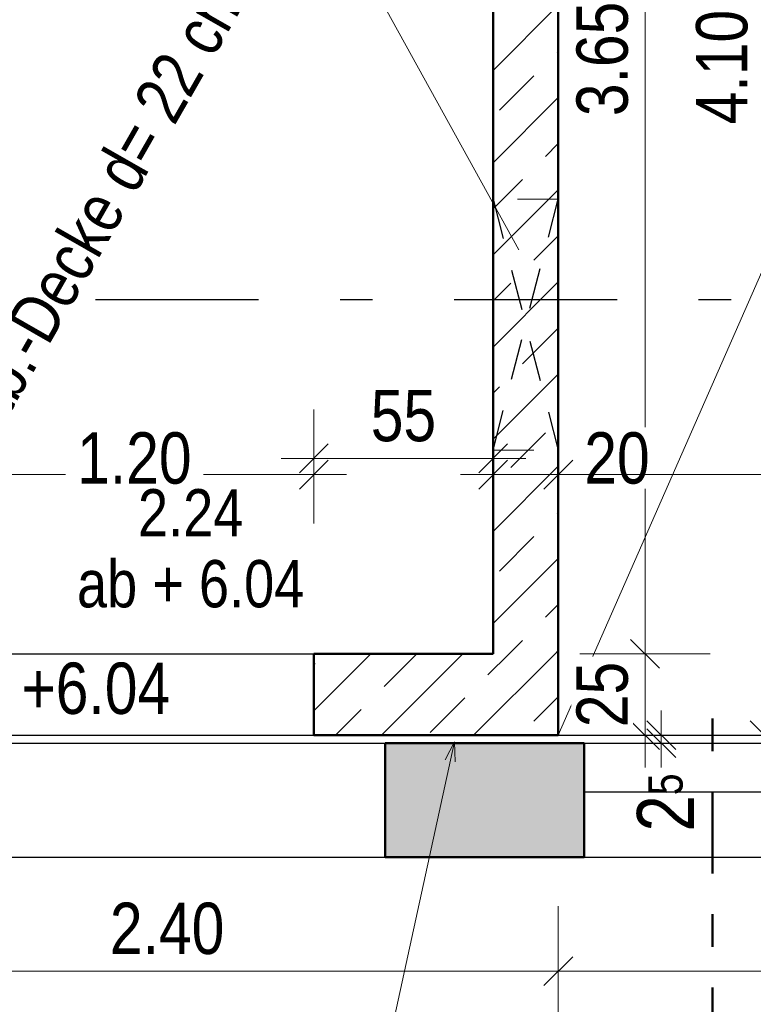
# Model space of a CAD drawing. Header units: millimetres. Extents: x -13 to 146, y -13 to 60.
# Tile 16 of 170: x 7.61 to 9.87, y 12.57 to 15.59. Entities that reach past the tile are written whole.
import ezdxf

# ---------------------------------------------------------------- set-up
doc = ezdxf.new("R2010")
doc.units = ezdxf.units.MM
for name, pattern in [('DASHDOT', [1, 0.5, -0.25, 0, -0.25]), ('DASHDOTX2', [2, 1, -0.5, 0, -0.5]), ('HIDDEN', [0.375, 0.25, -0.125])]:
    doc.linetypes.add(name, pattern=pattern)
for name, color, linetype, lineweight in [('Achsen', 7, 'Continuous', 20), ('Schraffuren', 7, 'Continuous', 20), ('Texte', 7, 'Continuous', 20)]:
    doc.layers.add(name, color=color, linetype=linetype, lineweight=lineweight)
doc.styles.add('Arial Narrow', font='ARIALN.TTF')
doc.dimstyles.new('Arch_Strakon_dimstyle', dxfattribs={"dimtxt": 11.25, "dimasz": 1, "dimexe": 1.25, "dimexo": 0.0625, "dimgap": 1, "dimtad": 0, "dimdec": 5, "dimzin": 12, "dimdsep": 46, "dimtxsty": 'Arial Narrow', "dimblk": 'Arrowhead_Tick', "dimsah": 1, "dimcen": 0, "dimse1": 1, "dimse2": 1, "dimclrd": 6, "dimclrt": 3, "dimazin": 0, "dimtfac": 1, "dimtdec": 4, "dimtmove": 0, "dimatfit": 3, "dimldrblk": 'NONE', "dimfxl": 1, "dimtvp": 1, "dimtolj": 1, "dimtzin": 0, "dimlwd": 13, "dimarcsym": 2})
pattern_1 = [(45, (0, 0), (-0.1414214, 0.1414214), [0.15, -0.1]), (45, (-0.07071, 0.07071), (-0.1414214, 0.1414214), [])]

# ---------------------------------------------------------------- blocks, each defined once
blk = doc.blocks.new('Arrowhead_Tick')
at = {"color": 0, "linetype": 'Continuous', "lineweight": -2}
for p, q in [((0, 20), (0, -10)), ((-1, 0), (0, 0)), ((10, 0), (0, 0))]:
    blk.add_line(p, q, dxfattribs=at)
at = {"color": 2, "linetype": 'Continuous', "lineweight": 35}
blk.add_line((4.42, 4.42), (-4.42, -4.42), dxfattribs=at)
blk = doc.blocks.new('*D329')
at = {"color": 6, "linetype": 'Continuous', "lineweight": 13}
blk.add_line((9.5332, 13.4015), (9.5332, 13.6315), dxfattribs=at)
at = {"layer": 'Defpoints', "color": 0}
for p in [(7.3171, 13.6415), (9.5332, 13.6415), (7.3171, 13.3915)]:
    blk.add_point(p, dxfattribs=at)
at = {"color": 6, "lineweight": 13, "xscale": 0.01, "yscale": 0.01, "zscale": 0.01}
for p, rotation in [((9.5332, 13.6415), 90), ((9.5332, 13.3915), 270)]:
    blk.add_blockref('Arrowhead_Tick', p, dxfattribs=dict(at, rotation=rotation))
at = {"color": 2, "lineweight": 35, "insert": (9.4027, 13.5165), "char_height": 0.1575, "attachment_point": 5, "rotation": 90, "style": 'Arial Narrow', "bg_fill": 3, "box_fill_scale": 1.1, "bg_fill_color": 256, "bg_fill_true_color": 13158600, "bg_fill_transparency": 0}
blk.add_mtext('\\A1;25', dxfattribs=at)
blk = doc.blocks.new('_None')
blk = doc.blocks.new('*D330')
at = {"color": 6, "linetype": 'Continuous', "lineweight": 13}
blk.add_line((9.5332, 13.6515), (9.5332, 17.2815), dxfattribs=at)
at = {"layer": 'Defpoints', "color": 0}
for p in [(7.0671, 17.2915), (9.5332, 17.2915), (7.3171, 13.6415)]:
    blk.add_point(p, dxfattribs=at)
at = {"color": 6, "lineweight": 13, "xscale": 0.01, "yscale": 0.01, "zscale": 0.01}
for p, rotation in [((9.5332, 17.2915), 90), ((9.5332, 13.6415), 270)]:
    blk.add_blockref('Arrowhead_Tick', p, dxfattribs=dict(at, rotation=rotation))
at = {"color": 2, "lineweight": 35, "insert": (9.4027, 15.4665), "char_height": 0.1575, "attachment_point": 5, "rotation": 90, "style": 'Arial Narrow', "bg_fill": 3, "box_fill_scale": 1.1, "bg_fill_color": 256, "bg_fill_true_color": 13158600, "bg_fill_transparency": 0}
blk.add_mtext('\\A1;3.65', dxfattribs=at)
blk = doc.blocks.new('*D333')
at = {"color": 6, "linetype": 'Continuous', "lineweight": 13}
blk.add_line((9.9, 13.4015), (9.9, 17.4815), dxfattribs=at)
at = {"layer": 'Defpoints', "color": 0}
for p in [(9.2671, 17.4915), (9.9, 17.4915), (9.2671, 13.3915)]:
    blk.add_point(p, dxfattribs=at)
at = {"color": 6, "lineweight": 13, "xscale": 0.01, "yscale": 0.01, "zscale": 0.01}
for p, rotation in [((9.9, 17.4915), 90), ((9.9, 13.3915), 270)]:
    blk.add_blockref('Arrowhead_Tick', p, dxfattribs=dict(at, rotation=rotation))
at = {"color": 2, "lineweight": 35, "insert": (9.7696, 15.4415), "char_height": 0.1575, "attachment_point": 5, "rotation": 90, "style": 'Arial Narrow', "bg_fill": 3, "box_fill_scale": 1.1, "bg_fill_color": 256, "bg_fill_true_color": 13158600, "bg_fill_transparency": 0}
blk.add_mtext('\\A1;4.10', dxfattribs=at)
blk = doc.blocks.new('*D406')
at = {"color": 6, "linetype": 'Continuous', "lineweight": 13}
blk.add_line((8.5271, 14.2411), (9.0571, 14.2411), dxfattribs=at)
at = {"layer": 'Defpoints', "color": 0}
for p in [(9.0671, 14.2411), (8.5171, 13.6415), (9.0671, 13.6415)]:
    blk.add_point(p, dxfattribs=at)
at = {"color": 6, "lineweight": 13, "xscale": 0.01, "yscale": 0.01, "zscale": 0.01}
blk.add_blockref('Arrowhead_Tick', (9.0671, 14.2411), dxfattribs=at)
at = {"color": 6, "lineweight": 13, "xscale": 0.01, "yscale": 0.01, "zscale": 0.01, "rotation": 180}
blk.add_blockref('Arrowhead_Tick', (8.5171, 14.2411), dxfattribs=at)
at = {"color": 2, "lineweight": 35, "insert": (8.7921, 14.3712), "char_height": 0.1575, "attachment_point": 5, "style": 'Arial Narrow', "bg_fill": 3, "box_fill_scale": 1.1, "bg_fill_color": 256, "bg_fill_true_color": 13158600, "bg_fill_transparency": 0}
blk.add_mtext('\\A1;55', dxfattribs=at)
blk = doc.blocks.new('*D407')
at = {"color": 6, "linetype": 'Continuous', "lineweight": 13}
blk.add_line((9.0771, 14.1911), (9.2571, 14.1911), dxfattribs=at)
at = {"layer": 'Defpoints', "color": 0}
for p in [(9.2671, 14.1911), (9.0671, 13.6415), (9.2671, 13.3915)]:
    blk.add_point(p, dxfattribs=at)
at = {"color": 6, "lineweight": 13, "xscale": 0.01, "yscale": 0.01, "zscale": 0.01}
blk.add_blockref('Arrowhead_Tick', (9.2671, 14.1911), dxfattribs=at)
at = {"color": 6, "lineweight": 13, "xscale": 0.01, "yscale": 0.01, "zscale": 0.01, "rotation": 180}
blk.add_blockref('Arrowhead_Tick', (9.0671, 14.1911), dxfattribs=at)
at = {"color": 2, "lineweight": 35, "insert": (9.4472, 14.2411), "char_height": 0.1575, "attachment_point": 5, "style": 'Arial Narrow', "bg_fill": 3, "box_fill_scale": 1.1, "bg_fill_color": 256, "bg_fill_true_color": 13158600, "bg_fill_transparency": 0}
blk.add_mtext('\\A1;20', dxfattribs=at)
blk = doc.blocks.new('*D408')
at = {"color": 6, "linetype": 'Continuous', "lineweight": 13}
for p, q in [((9.2771, 14.1911), (9.9556, 14.1911)), ((11.0571, 14.1911), (10.3786, 14.1911))]:
    blk.add_line(p, q, dxfattribs=at)
at = {"layer": 'Defpoints', "color": 0}
for p in [(11.0671, 14.1911), (9.2671, 13.3915), (11.0671, 13.3915)]:
    blk.add_point(p, dxfattribs=at)
at = {"color": 6, "lineweight": 13, "xscale": 0.01, "yscale": 0.01, "zscale": 0.01}
blk.add_blockref('Arrowhead_Tick', (11.0671, 14.1911), dxfattribs=at)
at = {"color": 6, "lineweight": 13, "xscale": 0.01, "yscale": 0.01, "zscale": 0.01, "rotation": 180}
blk.add_blockref('Arrowhead_Tick', (9.2671, 14.1911), dxfattribs=at)
at = {"color": 2, "lineweight": 35, "insert": (10.1671, 14.2411), "char_height": 0.1575, "attachment_point": 5, "style": 'Arial Narrow', "bg_fill": 3, "box_fill_scale": 1.1, "bg_fill_color": 256, "bg_fill_true_color": 13158600, "bg_fill_transparency": 0}
blk.add_mtext('\\A1;1.80', dxfattribs=at)
blk = doc.blocks.new('*D410')
at = {"color": 6, "linetype": 'Continuous', "lineweight": 13}
blk.add_line((6.8771, 12.6675), (9.2571, 12.6675), dxfattribs=at)
at = {"layer": 'Defpoints', "color": 0}
for p in [(6.8671, 13.3915), (9.2671, 13.3915), (9.2671, 12.6675)]:
    blk.add_point(p, dxfattribs=at)
at = {"color": 6, "lineweight": 13, "xscale": 0.01, "yscale": 0.01, "zscale": 0.01}
blk.add_blockref('Arrowhead_Tick', (9.2671, 12.6675), dxfattribs=at)
at = {"color": 6, "lineweight": 13, "xscale": 0.01, "yscale": 0.01, "zscale": 0.01, "rotation": 180}
blk.add_blockref('Arrowhead_Tick', (6.8671, 12.6675), dxfattribs=at)
at = {"color": 2, "lineweight": 35, "insert": (8.0671, 12.7979), "char_height": 0.1575, "attachment_point": 5, "style": 'Arial Narrow', "bg_fill": 3, "box_fill_scale": 1.1, "bg_fill_color": 256, "bg_fill_true_color": 13158600, "bg_fill_transparency": 0}
blk.add_mtext('\\A1;2.40', dxfattribs=at)
blk = doc.blocks.new('*D411')
at = {"color": 6, "linetype": 'Continuous', "lineweight": 13}
blk.add_line((9.2771, 12.6675), (11.0571, 12.6675), dxfattribs=at)
at = {"layer": 'Defpoints', "color": 0}
for p in [(9.2671, 13.3915), (11.0671, 13.3915), (11.0671, 12.6675)]:
    blk.add_point(p, dxfattribs=at)
at = {"color": 6, "lineweight": 13, "xscale": 0.01, "yscale": 0.01, "zscale": 0.01}
blk.add_blockref('Arrowhead_Tick', (11.0671, 12.6675), dxfattribs=at)
at = {"color": 6, "lineweight": 13, "xscale": 0.01, "yscale": 0.01, "zscale": 0.01, "rotation": 180}
blk.add_blockref('Arrowhead_Tick', (9.2671, 12.6675), dxfattribs=at)
at = {"color": 2, "lineweight": 35, "insert": (10.1671, 12.7979), "char_height": 0.1575, "attachment_point": 5, "style": 'Arial Narrow', "bg_fill": 3, "box_fill_scale": 1.1, "bg_fill_color": 256, "bg_fill_true_color": 13158600, "bg_fill_transparency": 0}
blk.add_mtext('\\A1;1.80', dxfattribs=at)
blk = doc.blocks.new('*D426')
at = {"color": 6, "linetype": 'Continuous', "lineweight": 13}
for p, q in [((7.3271, 14.1911), (7.7551, 14.1911)), ((8.5071, 14.1911), (8.1782, 14.1911))]:
    blk.add_line(p, q, dxfattribs=at)
at = {"layer": 'Defpoints', "color": 0}
for p in [(8.5171, 14.1911), (7.3171, 13.6415), (8.5171, 13.6415)]:
    blk.add_point(p, dxfattribs=at)
at = {"color": 6, "lineweight": 13, "xscale": 0.01, "yscale": 0.01, "zscale": 0.01}
blk.add_blockref('Arrowhead_Tick', (8.5171, 14.1911), dxfattribs=at)
at = {"color": 6, "lineweight": 13, "xscale": 0.01, "yscale": 0.01, "zscale": 0.01, "rotation": 180}
blk.add_blockref('Arrowhead_Tick', (7.3171, 14.1911), dxfattribs=at)
at = {"color": 2, "lineweight": 35, "insert": (7.9666, 14.2411), "char_height": 0.1575, "attachment_point": 5, "style": 'Arial Narrow', "bg_fill": 3, "box_fill_scale": 1.1, "bg_fill_color": 256, "bg_fill_true_color": 13158600, "bg_fill_transparency": 0}
blk.add_mtext('\\A1;1.20', dxfattribs=at)
blk = doc.blocks.new('*D736')
at = {"layer": 'Achsen', "color": 6, "linetype": 'Continuous', "lineweight": 13}
for p, q in [((9.5832, 13.4015), (9.5832, 13.4115)), ((9.5832, 13.3674), (9.5832, 13.3915)), ((9.5832, 13.3574), (9.5832, 13.3474))]:
    blk.add_line(p, q, dxfattribs=at)
at = {"layer": 'Defpoints', "color": 0}
for p in [(8.5171, 13.3915), (8.7363, 13.3674)]:
    blk.add_point(p, dxfattribs=at)
at = {"layer": 'Achsen', "color": 6, "lineweight": 13, "xscale": 0.01, "yscale": 0.01, "zscale": 0.01}
for p, rotation in [((9.5832, 13.3674), 90), ((9.5832, 13.3915), 270)]:
    blk.add_blockref('Arrowhead_Tick', p, dxfattribs=dict(at, rotation=rotation))
at = {"layer": 'Achsen', "color": 2, "lineweight": 35, "insert": (9.5968, 13.1852), "char_height": 0.175, "attachment_point": 5, "rotation": 90, "style": 'Arial Narrow', "bg_fill": 3, "box_fill_scale": 1.1, "bg_fill_color": 256, "bg_fill_true_color": 13158600, "bg_fill_transparency": 0}
blk.add_mtext('\\A1;2{\\A1;\\H.6x;\\S5;}', dxfattribs=at)
at = {"layer": 'Defpoints', "color": 0}
blk.add_point((9.5832, 13.3915), dxfattribs=at)

msp = doc.modelspace()

# ---------------------------------------------------------------- hatches: boundary and pattern name
at = {"layer": 'Schraffuren', "lineweight": 13}
h = msp.add_hatch(dxfattribs=at)
h.set_pattern_fill('bB', color=6, scale=0.01, angle=45, style=0, pattern_type=2)
h.set_pattern_definition(pattern_1)
h.paths.add_polyline_path([(9.267084, 17.491512), (9.267084, 13.641505), (9.067084, 13.641505), (9.067084, 17.491512)])
h = msp.add_hatch(dxfattribs=at)
h.set_pattern_fill('bB', color=6, scale=0.01, angle=45, style=0, pattern_type=2)
h.set_pattern_definition(pattern_1)
h.paths.add_polyline_path([(9.267084, 13.391505), (8.517086, 13.391505), (8.517086, 13.641505), (9.267084, 13.641505)])
at = {"layer": 'Schraffuren', "lineweight": 13, "true_color": 0xf0f0f0}
msp.add_hatch(color=7, dxfattribs=at).paths.add_polyline_path([(9.346943, 13.367435), (9.346943, 13.017435), (8.736278, 13.017435), (8.736278, 13.367435)])

# ---------------------------------------------------------------- linework, layer by layer
at = {"color": 5, "linetype": 'Continuous', "lineweight": 18}
for p, q in [((6.917086, 13.386505), (9.267084, 17.491512)), ((11.067092, 17.491819), (9.267084, 13.391508))]:
    msp.add_line(p, q, dxfattribs=at)
at = {"color": 4, "linetype": 'DASHDOT', "lineweight": 50, "ltscale": 0.5}
msp.add_line((9.740503, 11.767718), (9.740503, 13.482245), dxfattribs=at)
at = {"layer": 'Achsen', "color": 3, "linetype": 'DASHDOTX2', "lineweight": 25, "ltscale": 0.5}
msp.add_line((3.447631, 14.72799), (12.786433, 14.72799), dxfattribs=at)
at = {"layer": 'Achsen', "color": 5, "linetype": 'Continuous', "lineweight": 18}
for p, q in [((8.660863, 12.049497), (8.948291, 13.37177)), ((8.919836, 13.316555), (8.948291, 13.37177)), ((8.948291, 13.37177), (8.951256, 13.309725))]:
    msp.add_line(p, q, dxfattribs=at)
at = {"layer": 'Texte', "color": 5, "linetype": 'Continuous', "lineweight": 18}
msp.add_line((8.363993, 16.297185), (9.146548, 14.880546), dxfattribs=at)
at = {"layer": 'Texte', "color": 3, "linetype": 'HIDDEN', "lineweight": 25, "ltscale": 0.5}
for p, q in [((9.067084, 14.266505), (9.267084, 15.036505)), ((9.067084, 15.036505), (9.267084, 14.266505))]:
    msp.add_line(p, q, dxfattribs=at)

# ---------------------------------------------------------------- next in the draw order: dimensions: what is measured, and where the dimension line sits
at = {"lineweight": 35}
dim = msp.add_linear_dim(base=(9.53315, 13.641505), p1=(7.317086, 13.391508), p2=(7.317086, 13.641505), angle=90, text='25', dimstyle='Arch_Strakon_dimstyle', override={"dimscale": 0.01, "dimtxt": 15.75, "dimasz": 1, "dimgap": 5, "dimtad": 1, "dimjust": 0, "dimtih": 0, "dimtoh": 0, "dimdec": 5, "dimdsep": 46, "dimtxsty": 'Arial Narrow', "dimclrd": 6, "dimclrt": 2, "dimtix": 1, "dimtofl": 255, "dimtmove": 0, "dimatfit": 2, "dimfxl": 0, "dimfxlon": 0, "dimtvp": 31.746032, "dimtfill": 1, "dimtfillclr": 7, "dimlwd": 13}, dxfattribs=at)
dim.commit()
dim.dimension.update_dxf_attribs({"geometry": '*D329', "text_midpoint": (9.53315, 13.516506), "dimtype": 160})

# ---------------------------------------------------------------- next in the draw order: dimensions: what is measured, and where the dimension line sits
dim = msp.add_linear_dim(base=(9.53315, 17.291512), p1=(7.317086, 13.641505), p2=(7.067086, 17.291512), angle=90, text='3.65', dimstyle='Arch_Strakon_dimstyle', override={"dimscale": 0.01, "dimtxt": 15.75, "dimasz": 1, "dimgap": 5, "dimtad": 1, "dimjust": 0, "dimtih": 0, "dimtoh": 0, "dimdec": 5, "dimdsep": 46, "dimtxsty": 'Arial Narrow', "dimclrd": 6, "dimclrt": 2, "dimtix": 1, "dimtofl": 255, "dimtmove": 0, "dimatfit": 2, "dimfxl": 0, "dimfxlon": 0, "dimtvp": 31.746032, "dimtfill": 1, "dimtfillclr": 7, "dimlwd": 13}, dxfattribs=at)
dim.commit()
dim.dimension.update_dxf_attribs({"geometry": '*D330', "text_midpoint": (9.53315, 15.466508), "dimtype": 160})

# ---------------------------------------------------------------- next in the draw order: texts
at = {"layer": 'Achsen', "color": 2, "lineweight": 35, "style": 'Arial Narrow'}
msp.add_text('+6.04', height=0.1575, dxfattribs=at).set_placement((7.62005, 13.456896))

# ---------------------------------------------------------------- next in the draw order: dimensions: what is measured, and where the dimension line sits
at = {"lineweight": 35}
dim = msp.add_linear_dim(base=(9.9, 17.491512), p1=(9.267084, 13.391508), p2=(9.267084, 17.491512), angle=90, text='4.10', dimstyle='Arch_Strakon_dimstyle', override={"dimscale": 0.01, "dimtxt": 15.75, "dimasz": 1, "dimgap": 5, "dimtad": 1, "dimjust": 0, "dimtih": 0, "dimtoh": 0, "dimdec": 5, "dimdsep": 46, "dimtxsty": 'Arial Narrow', "dimclrd": 6, "dimclrt": 2, "dimtix": 1, "dimtofl": 255, "dimtmove": 0, "dimatfit": 2, "dimfxl": 0, "dimfxlon": 0, "dimtvp": 31.746032, "dimtfill": 1, "dimtfillclr": 7, "dimlwd": 13}, dxfattribs=at)
dim.commit()
dim.dimension.update_dxf_attribs({"geometry": '*D333', "text_midpoint": (9.9, 15.44151), "dimtype": 160})
dim = msp.add_linear_dim(base=(9.067084, 14.241149), p1=(8.517086, 13.641505), p2=(9.067084, 13.641505), text='55', dimstyle='Arch_Strakon_dimstyle', override={"dimscale": 0.01, "dimtxt": 15.75, "dimasz": 1, "dimgap": 5, "dimtad": 1, "dimjust": 0, "dimtih": 0, "dimtoh": 0, "dimdec": 5, "dimdsep": 46, "dimtxsty": 'Arial Narrow', "dimclrd": 6, "dimclrt": 2, "dimtix": 1, "dimtofl": 255, "dimtmove": 0, "dimatfit": 2, "dimfxl": 0, "dimfxlon": 0, "dimtvp": 31.746032, "dimtfill": 1, "dimtfillclr": 7, "dimlwd": 13}, dxfattribs=at)
dim.commit()
dim.dimension.update_dxf_attribs({"geometry": '*D406', "text_midpoint": (8.792085, 14.241149), "dimtype": 160})

# ---------------------------------------------------------------- next in the draw order: dimensions: what is measured, and where the dimension line sits
for base, p1, p2, text, picture, middle in [((8.517086, 14.191149), (7.317086, 13.641505), (8.517086, 13.641505), '1.20', '*D426', (7.966645, 14.241149)), ((9.267084, 14.191149), (9.067084, 13.641505), (9.267084, 13.391508), '20', '*D407', (9.447193, 14.241149))]:
    dim = msp.add_linear_dim(base=base, p1=p1, p2=p2, text=text, dimstyle='Arch_Strakon_dimstyle', override={"dimscale": 0.01, "dimtxt": 15.75, "dimasz": 1, "dimgap": 5, "dimtad": 0, "dimjust": 0, "dimtih": 0, "dimtoh": 0, "dimdec": 5, "dimdsep": 46, "dimtxsty": 'Arial Narrow', "dimclrd": 6, "dimclrt": 2, "dimtix": 0, "dimtofl": 255, "dimtmove": 2, "dimatfit": 2, "dimfxl": 0, "dimfxlon": 0, "dimtvp": 31.746032, "dimtfill": 1, "dimtfillclr": 7, "dimlwd": 13}, dxfattribs=at)
    dim.commit()
    dim.dimension.update_dxf_attribs({"geometry": picture, "text_midpoint": middle, "dimtype": 160})

# ---------------------------------------------------------------- next in the draw order: linework, layer by layer
at = {"color": 4, "linetype": 'Continuous', "lineweight": 50}
msp.add_line((8.517086, 13.641505), (9.067084, 13.641505), dxfattribs=at)
at = {"layer": 'Achsen', "color": 3, "linetype": 'Continuous', "lineweight": 25}
msp.add_line((7.317086, 13.641505), (8.517086, 13.641505), dxfattribs=at)

# ---------------------------------------------------------------- next in the draw order: texts
at = {"color": 2, "lineweight": 35, "insert": (7.545818, 14.254331), "char_height": 0.15, "attachment_point": 7, "rotation": 60.210109, "line_spacing_factor": 0.9, "style": 'Arial Narrow', "bg_fill": 3, "box_fill_scale": 1.2, "bg_fill_color": 256, "bg_fill_true_color": 13158600, "bg_fill_transparency": 0}
msp.add_mtext('Stb.-Decke d= 22 cm, OK + 10.35 m', dxfattribs=at)
at = {"color": 2, "lineweight": 35, "insert": (8.139355, 13.964143), "char_height": 0.145, "attachment_point": 5, "line_spacing_factor": 0.9, "style": 'Arial Narrow'}
msp.add_mtext('2.24{\\P}ab + 6.04', dxfattribs=at)

# ---------------------------------------------------------------- next in the draw order: dimensions: what is measured, and where the dimension line sits
at = {"lineweight": 35}
dim = msp.add_linear_dim(base=(11.067092, 14.191149), p1=(9.267084, 13.391508), p2=(11.067092, 13.391508), text='1.80', dimstyle='Arch_Strakon_dimstyle', override={"dimscale": 0.01, "dimtxt": 15.75, "dimasz": 1, "dimgap": 5, "dimtad": 0, "dimjust": 0, "dimtih": 0, "dimtoh": 0, "dimdec": 5, "dimdsep": 46, "dimtxsty": 'Arial Narrow', "dimclrd": 6, "dimclrt": 2, "dimtix": 0, "dimtofl": 255, "dimtmove": 2, "dimatfit": 2, "dimfxl": 0, "dimfxlon": 0, "dimtvp": 31.746032, "dimtfill": 1, "dimtfillclr": 7, "dimlwd": 13}, dxfattribs=at)
dim.commit()
dim.dimension.update_dxf_attribs({"geometry": '*D408', "text_midpoint": (10.167088, 14.241149), "dimtype": 160})

# ---------------------------------------------------------------- next in the draw order: linework, layer by layer
at = {"color": 4, "linetype": 'Continuous', "lineweight": 50}
for p, q in [((9.267084, 13.641505), (9.267084, 17.491512)), ((9.067084, 13.641505), (9.067084, 17.291512))]:
    msp.add_line(p, q, dxfattribs=at)
at = {"color": 6, "linetype": 'HIDDEN', "lineweight": 13, "ltscale": 0.5}
for p, q in [((9.267084, 15.036505), (9.067084, 15.036505)), ((9.067084, 14.266505), (9.267084, 14.266505))]:
    msp.add_line(p, q, dxfattribs=at)

# ---------------------------------------------------------------- next in the draw order: dimensions: what is measured, and where the dimension line sits
at = {"lineweight": 35}
dim = msp.add_linear_dim(base=(9.267084, 12.667452), p1=(6.867086, 13.391508), p2=(9.267084, 13.391508), text='2.40', dimstyle='Arch_Strakon_dimstyle', override={"dimscale": 0.01, "dimtxt": 15.75, "dimasz": 1, "dimgap": 5, "dimtad": 1, "dimjust": 0, "dimtih": 0, "dimtoh": 0, "dimdec": 5, "dimdsep": 46, "dimtxsty": 'Arial Narrow', "dimclrd": 6, "dimclrt": 2, "dimtix": 1, "dimtofl": 255, "dimtmove": 0, "dimatfit": 2, "dimfxl": 0, "dimfxlon": 0, "dimtvp": 31.746032, "dimtfill": 1, "dimtfillclr": 7, "dimlwd": 13}, dxfattribs=at)
dim.commit()
dim.dimension.update_dxf_attribs({"geometry": '*D410', "text_midpoint": (8.067085, 12.667452), "dimtype": 160})

# ---------------------------------------------------------------- next in the draw order: dimensions: what is measured, and where the dimension line sits
dim = msp.add_linear_dim(base=(11.067092, 12.667452), p1=(9.267084, 13.391508), p2=(11.067092, 13.391508), text='1.80', dimstyle='Arch_Strakon_dimstyle', override={"dimscale": 0.01, "dimtxt": 15.75, "dimasz": 1, "dimgap": 5, "dimtad": 1, "dimjust": 0, "dimtih": 0, "dimtoh": 0, "dimdec": 5, "dimdsep": 46, "dimtxsty": 'Arial Narrow', "dimclrd": 6, "dimclrt": 2, "dimtix": 1, "dimtofl": 255, "dimtmove": 0, "dimatfit": 2, "dimfxl": 0, "dimfxlon": 0, "dimtvp": 31.746032, "dimtfill": 1, "dimtfillclr": 7, "dimlwd": 13}, dxfattribs=at)
dim.commit()
dim.dimension.update_dxf_attribs({"geometry": '*D411', "text_midpoint": (10.167088, 12.667452), "dimtype": 160})

# ---------------------------------------------------------------- next in the draw order: dimensions: what is measured, and where the dimension line sits
at = {"layer": 'Achsen', "lineweight": 35}
dim = msp.add_linear_dim(base=(9.58315, 13.391508), p1=(8.736278, 13.367435), p2=(8.517086, 13.391508), angle=90, text='2{\\A1;\\H.6x;\\S5;}', dimstyle='Arch_Strakon_dimstyle', override={"dimscale": 0.01, "dimtxt": 17.5, "dimasz": 1, "dimgap": 5, "dimtad": 0, "dimjust": 0, "dimtih": 0, "dimtoh": 0, "dimdec": 5, "dimdsep": 46, "dimtxsty": 'Arial Narrow', "dimclrd": 6, "dimclrt": 2, "dimtix": 0, "dimtofl": 255, "dimtmove": 2, "dimatfit": 2, "dimfxl": 0, "dimfxlon": 0, "dimtvp": 28.571429, "dimtfill": 1, "dimtfillclr": 7, "dimlwd": 13}, dxfattribs=at)
dim.commit()
dim.dimension.update_dxf_attribs({"geometry": '*D736', "text_midpoint": (9.596829, 13.185173), "dimtype": 160})

# ---------------------------------------------------------------- next in the draw order: linework, layer by layer
at = {"color": 4, "linetype": 'Continuous', "lineweight": 50}
for p, q in [((8.517086, 13.391505), (8.517086, 13.641505)), ((9.267084, 13.391505), (9.267084, 13.641505)), ((8.517086, 13.391508), (9.267084, 13.391508)), ((8.736278, 13.367435), (9.346943, 13.367435)), ((8.736278, 13.017435), (8.736278, 13.367435)), ((9.346943, 13.017435), (9.346943, 13.367435)), ((8.736278, 13.017435), (9.346943, 13.017435))]:
    msp.add_line(p, q, dxfattribs=at)
at = {"color": 3, "linetype": 'Continuous', "lineweight": 25}
for p, q in [((7.136278, 13.367435), (8.736278, 13.367435)), ((9.346943, 13.367435), (11.306943, 13.367435)), ((9.346943, 13.217435), (11.306943, 13.217435)), ((7.136278, 13.017435), (8.736278, 13.017435)), ((9.346943, 13.017435), (11.306943, 13.017435))]:
    msp.add_line(p, q, dxfattribs=at)
at = {"layer": 'Achsen', "color": 3, "linetype": 'Continuous', "lineweight": 25}
for p, q in [((7.317086, 13.391508), (8.517086, 13.391508)), ((9.267084, 13.391508), (11.067092, 13.391508))]:
    msp.add_line(p, q, dxfattribs=at)

doc.saveas('drawing.dxf')
